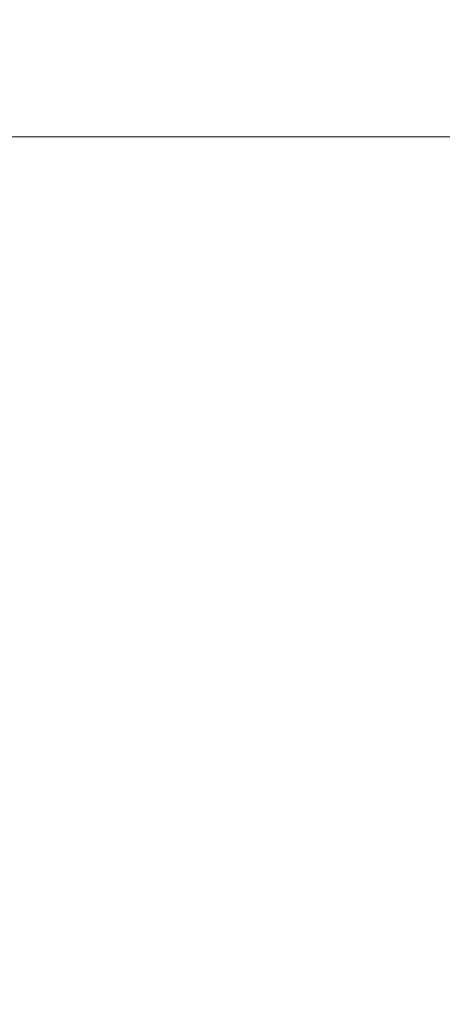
# Model space of a CAD drawing. Extents: x 14625 to 30785, y 7697 to 50667.
# Tile 30 of 42: x 16761 to 16848, y 9264 to 9466. Entities that reach past the tile are written whole.
import ezdxf

# ---------------------------------------------------------------- set-up
doc = ezdxf.new("R2010")
doc.units = 0
doc.linetypes.add('CONTINOUS', pattern=[0])
doc.layers.add('a MECH UWAGI', color=3, linetype='Continuous', plot=False)
doc.layers.add('a MECHANIKA', color=210, linetype='CONTINOUS', lineweight=18)
doc.styles.get("Standard").update_dxf_attribs({"font": 'romans.shx', "width": 0.9})
doc.dimstyles.new('BSC_WYMIARY_ISO-25', dxfattribs={"dimtxt": 2.5, "dimasz": 2.5, "dimexe": 1.25, "dimexo": 0, "dimtad": 1, "dimtxsty": 'Standard', "dimcen": 2.5, "dimclrd": 256, "dimclre": 256, "dimclrt": 7, "dimadec": 0, "dimazin": 0, "dimtfac": 1, "dimtmove": 0, "dimatfit": 3, "dimfxl": 0, "dimlwd": -1, "dimlwe": -1, "dimarcsym": 0})

# ---------------------------------------------------------------- blocks, each defined once
blk = doc.blocks.new('*D1464')
at = {"layer": 'a MECHANIKA'}
for p, q in [((-640, -995.8), (-640, -971.79)), ((0, -1001), (0, -971.79)), ((-627.5, -978.04), (-12.5, -978.04))]:
    blk.add_line(p, q, dxfattribs=at)
at = {"layer": 'a MECHANIKA', "linetype": 'Continuous'}
for points in [[(-627.5, -975.96), (-627.5, -980.12), (-640, -978.04)], [(-12.5, -975.96), (-12.5, -980.12), (0, -978.04)]]:
    blk.add_solid(points, dxfattribs=at)
at = {"layer": 'Defpoints', "color": 0, "linetype": 'Continuous'}
for p in [(0, -978.04), (-640, -995.8), (0, -1001)]:
    blk.add_point(p, dxfattribs=at)
at = {"layer": 'a MECHANIKA', "color": 7, "linetype": 'Continuous', "insert": (-320, -968.66), "char_height": 12.5, "attachment_point": 5}
blk.add_mtext('640', dxfattribs=at)
blk = doc.blocks.new('napędy-podszybie-platforma')
at = {"layer": 'a MECHANIKA', "linetype": 'Continuous'}
dim = blk.add_linear_dim(base=(0, -978.039), p1=(-640, -995.804), p2=(0, -1001.004), dimstyle='BSC_WYMIARY_ISO-25', override={"dimscale": 5}, dxfattribs=at)
dim.commit()
dim.dimension.update_dxf_attribs({"geometry": '*D1464', "text_midpoint": (-320, -968.664)})

msp = doc.modelspace()

# ---------------------------------------------------------------- block references
at = {"layer": 'a MECH UWAGI', "linetype": 'Continuous'}
msp.add_blockref('napędy-podszybie-platforma', (16995.55, 10420.25), dxfattribs=at)

doc.saveas('drawing.dxf')
